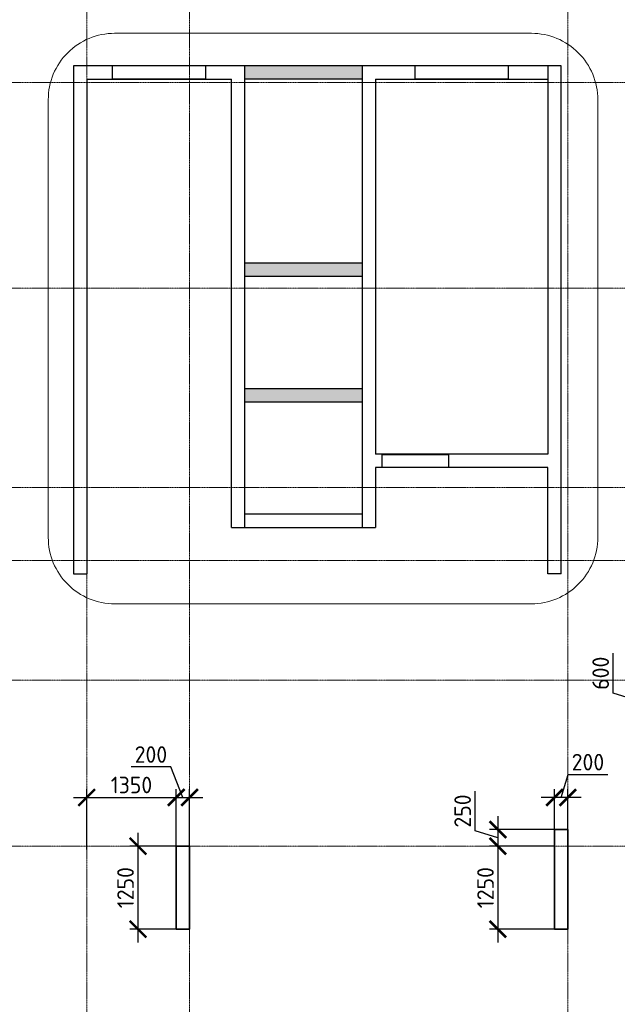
# Model space of a CAD drawing. Header units: millimetres. Extents: x 263826 to 1718326, y -423071 to 70137.
# Tile 105 of 256: x 461148 to 470154, y -178608 to -163781. Entities that reach past the tile are written whole.
import ezdxf

# ---------------------------------------------------------------- set-up
doc = ezdxf.new("R2010")
doc.units = ezdxf.units.MM
doc.linetypes.add('______5', pattern=[1100, 800, -100, 100, -100])
doc.linetypes.add('осевая', pattern=[50.8, 31.75, -6.35, 6.35, -6.35])
doc.layers.add('Колонна_ бетон', color=7, linetype='Continuous', lineweight=50, true_color=0xb4b496)
for name, color, linetype, lineweight in [('Оси', 40, '______5', 18), ('размер', 1, 'Continuous', 25), ('РАЗМЕРЫ', 1, 'Continuous', 9), ('СТЕНЫ', 3, 'Continuous', 30)]:
    doc.layers.add(name, color=color, linetype=linetype, lineweight=lineweight)
doc.styles.add('GOST-2.304_Type-B', font='GOST_Common.ttf')
doc.dimstyles.new('СПДС', dxfattribs={"dimscale": 100, "dimtxt": 2.5, "dimasz": 2.5, "dimexe": 1.25, "dimexo": 0, "dimtad": 1, "dimdec": 0, "dimtxsty": 'GOST-2.304_Type-B', "dimblk": 'ARCHTICK', "dimcen": 2.5, "dimdle": 2, "dimadec": 0, "dimazin": 2, "dimtfac": 0.75, "dimtdec": 0, "dimtmove": 1, "dimatfit": 3, "dimfxl": 1, "dimtolj": 1, "dimarcsym": 1})

# ---------------------------------------------------------------- blocks, each defined once
blk = doc.blocks.new('_ArchTick')
at = {"color": 0, "linetype": 'ByBlock', "const_width": 0.15}
blk.add_lwpolyline([(-0.5, -0.5), (0.5, 0.5)], dxfattribs=at)
blk = doc.blocks.new('*D662')
at = {"layer": 'DEFPOINTS', "color": 0, "lineweight": 0, "transparency": 16777216}
for p in [(463508, -175493), (462158, -176276), (463508, -176276, -360)]:
    blk.add_point(p, dxfattribs=at)
at = {"layer": 'РАЗМЕРЫ', "color": 0, "lineweight": -2, "transparency": 16777216}
for p, q in [((462158, -176276), (462158, -175368)), ((463508, -176276), (463508, -175368)), ((461958, -175493), (463708, -175493))]:
    blk.add_line(p, q, dxfattribs=at)
at = {"layer": 'РАЗМЕРЫ', "color": 0, "lineweight": -2, "transparency": 16777216, "xscale": 250, "yscale": 250, "zscale": 250, "rotation": 180}
blk.add_blockref('_ArchTick', (462158, -175493), dxfattribs=at)
at = {"layer": 'РАЗМЕРЫ', "color": 0, "lineweight": -2, "transparency": 16777216, "xscale": 250, "yscale": 250, "zscale": 250}
blk.add_blockref('_ArchTick', (463508, -175493), dxfattribs=at)
at = {"layer": 'РАЗМЕРЫ', "color": 0, "lineweight": 0, "transparency": 16777216, "insert": (462833, -175305), "char_height": 250, "attachment_point": 5, "style": 'GOST-2.304_Type-B'}
blk.add_mtext('\\A1;1350', dxfattribs=at)
blk = doc.blocks.new('*D663')
at = {"layer": 'DEFPOINTS', "color": 0, "lineweight": 0, "transparency": 16777216}
for p in [(463508, -176226), (462931, -177476), (463508, -177476)]:
    blk.add_point(p, dxfattribs=at)
at = {"layer": 'РАЗМЕРЫ', "color": 0, "lineweight": -2, "transparency": 16777216}
for p, q in [((462931, -176026), (462931, -177676)), ((463508, -176226), (462806, -176226)), ((463508, -177476), (462806, -177476))]:
    blk.add_line(p, q, dxfattribs=at)
at = {"layer": 'РАЗМЕРЫ', "color": 0, "lineweight": -2, "transparency": 16777216, "xscale": 250, "yscale": 250, "zscale": 250}
for p, rotation in [((462931, -176226), 90), ((462931, -177476), 270)]:
    blk.add_blockref('_ArchTick', p, dxfattribs=dict(at, rotation=rotation))
at = {"layer": 'РАЗМЕРЫ', "color": 0, "lineweight": 0, "transparency": 16777216, "insert": (462743, -176851), "char_height": 250, "attachment_point": 5, "rotation": 90, "style": 'GOST-2.304_Type-B'}
blk.add_mtext('\\A1;1250', dxfattribs=at)
blk = doc.blocks.new('*D664')
at = {"layer": 'DEFPOINTS', "color": 0, "lineweight": 0, "transparency": 16777216}
for p in [(463708, -175493), (463508, -176065), (463708, -176276)]:
    blk.add_point(p, dxfattribs=at)
at = {"layer": 'РАЗМЕРЫ', "color": 0, "lineweight": -2, "transparency": 16777216}
for p, q in [((463426, -175033), (462826, -175033)), ((463608, -175493), (463426, -175033)), ((463508, -176065), (463508, -175368)), ((463708, -176276), (463708, -175368)), ((463308, -175493), (463908, -175493))]:
    blk.add_line(p, q, dxfattribs=at)
at = {"layer": 'РАЗМЕРЫ', "color": 0, "lineweight": -2, "transparency": 16777216, "xscale": 250, "yscale": 250, "zscale": 250, "rotation": 180}
blk.add_blockref('_ArchTick', (463508, -175493), dxfattribs=at)
at = {"layer": 'РАЗМЕРЫ', "color": 0, "lineweight": -2, "transparency": 16777216, "xscale": 250, "yscale": 250, "zscale": 250}
blk.add_blockref('_ArchTick', (463708, -175493), dxfattribs=at)
at = {"layer": 'РАЗМЕРЫ', "color": 0, "lineweight": 0, "transparency": 16777216, "insert": (463126, -174846), "char_height": 250, "attachment_point": 5, "style": 'GOST-2.304_Type-B'}
blk.add_mtext('\\A1;200', dxfattribs=at)
blk = doc.blocks.new('*D665')
at = {"layer": 'DEFPOINTS', "color": 0, "lineweight": 0, "transparency": 16777216}
for p in [(469208, -175493), (469208, -176276, -360), (469408, -176276, -360)]:
    blk.add_point(p, dxfattribs=at)
at = {"layer": 'РАЗМЕРЫ', "color": 0, "lineweight": -2, "transparency": 16777216}
for p, q in [((469308, -175493), (469411, -175149)), ((469411, -175149), (470011, -175149)), ((469208, -176276), (469208, -175368)), ((469408, -176276), (469408, -175368)), ((469608, -175493), (469008, -175493))]:
    blk.add_line(p, q, dxfattribs=at)
at = {"layer": 'РАЗМЕРЫ', "color": 0, "lineweight": -2, "transparency": 16777216, "xscale": 250, "yscale": 250, "zscale": 250, "rotation": 180}
blk.add_blockref('_ArchTick', (469208, -175493), dxfattribs=at)
at = {"layer": 'РАЗМЕРЫ', "color": 0, "lineweight": -2, "transparency": 16777216, "xscale": 250, "yscale": 250, "zscale": 250}
blk.add_blockref('_ArchTick', (469408, -175493), dxfattribs=at)
at = {"layer": 'РАЗМЕРЫ', "color": 0, "lineweight": 0, "transparency": 16777216, "insert": (469711, -174961), "char_height": 250, "attachment_point": 5, "style": 'GOST-2.304_Type-B'}
blk.add_mtext('\\A1;200', dxfattribs=at)
blk = doc.blocks.new('*D666')
at = {"layer": 'DEFPOINTS', "color": 0, "lineweight": 0, "transparency": 16777216}
for p in [(469208, -175976, -200), (468354, -176226), (469208, -176226)]:
    blk.add_point(p, dxfattribs=at)
at = {"layer": 'РАЗМЕРЫ', "color": 0, "lineweight": -2, "transparency": 16777216}
for p, q in [((468010, -175997), (468010, -175397)), ((468354, -175776), (468354, -176426)), ((469208, -175976), (468229, -175976)), ((468354, -176101), (468010, -175997)), ((469208, -176226), (468229, -176226))]:
    blk.add_line(p, q, dxfattribs=at)
at = {"layer": 'РАЗМЕРЫ', "color": 0, "lineweight": -2, "transparency": 16777216, "xscale": 250, "yscale": 250, "zscale": 250}
for p, rotation in [((468354, -175976), 90), ((468354, -176226), 270)]:
    blk.add_blockref('_ArchTick', p, dxfattribs=dict(at, rotation=rotation))
at = {"layer": 'РАЗМЕРЫ', "color": 0, "lineweight": 0, "transparency": 16777216, "insert": (467823, -175697), "char_height": 250, "attachment_point": 5, "rotation": 90, "style": 'GOST-2.304_Type-B'}
blk.add_mtext('\\A1;250', dxfattribs=at)
blk = doc.blocks.new('*D667')
at = {"layer": 'DEFPOINTS', "color": 0, "lineweight": 0, "transparency": 16777216}
for p in [(469208, -176226), (468354, -177476), (469208, -177476, -200)]:
    blk.add_point(p, dxfattribs=at)
at = {"layer": 'РАЗМЕРЫ', "color": 0, "lineweight": -2, "transparency": 16777216}
for p, q in [((468354, -176026), (468354, -177676)), ((469208, -176226), (468229, -176226)), ((469208, -177476), (468229, -177476))]:
    blk.add_line(p, q, dxfattribs=at)
at = {"layer": 'РАЗМЕРЫ', "color": 0, "lineweight": -2, "transparency": 16777216, "xscale": 250, "yscale": 250, "zscale": 250}
for p, rotation in [((468354, -176226), 90), ((468354, -177476), 270)]:
    blk.add_blockref('_ArchTick', p, dxfattribs=dict(at, rotation=rotation))
at = {"layer": 'РАЗМЕРЫ', "color": 0, "lineweight": 0, "transparency": 16777216, "insert": (468167, -176851), "char_height": 250, "attachment_point": 5, "rotation": 90, "style": 'GOST-2.304_Type-B'}
blk.add_mtext('\\A1;1250', dxfattribs=at)
blk = doc.blocks.new('*D611')
at = {"layer": 'DEFPOINTS', "color": 0, "lineweight": 0, "transparency": 16777216}
for p in [(470948, -173726, -560), (470435, -174326), (470990, -174326, -200)]:
    blk.add_point(p, dxfattribs=at)
at = {"layer": 'РАЗМЕРЫ', "color": 0, "lineweight": -2, "transparency": 16777216}
for p, q in [((470091, -173922), (470091, -173322)), ((470435, -173526), (470435, -174526)), ((470948, -173726), (470310, -173726)), ((470435, -174026), (470091, -173922)), ((470990, -174326), (470310, -174326))]:
    blk.add_line(p, q, dxfattribs=at)
at = {"layer": 'РАЗМЕРЫ', "color": 0, "lineweight": -2, "transparency": 16777216, "xscale": 250, "yscale": 250, "zscale": 250}
for p, rotation in [((470435, -173726), 90), ((470435, -174326), 270)]:
    blk.add_blockref('_ArchTick', p, dxfattribs=dict(at, rotation=rotation))
at = {"layer": 'РАЗМЕРЫ', "color": 0, "lineweight": 0, "transparency": 16777216, "insert": (469903, -173622), "char_height": 250, "attachment_point": 5, "rotation": 90, "style": 'GOST-2.304_Type-B'}
blk.add_mtext('\\A1;600', dxfattribs=at)
blk = doc.blocks.new('оси2')
at = {"layer": 'Оси', "color": 16, "linetype": 'осевая', "lineweight": 0, "ltscale": 0.5, "transparency": 33554687}
for p, q in [((1003495.5, 5465.4), (1003495.5, -20739.3)), ((1005045.5, 5465.4), (1005045.5, -20739.3)), ((1010745.5, 5465.4), (1010745.5, -20739.3)), ((979200, 1707.1), (1032582.1, 1707.1)), ((979200, -1392.9), (1032582.1, -1392.9)), ((979200, -4392.9), (1032582.1, -4392.9)), ((979200, -5492.9), (1032582.1, -5492.9)), ((979200, -7292.9), (1032582.1, -7292.9)), ((979200, -9792.9), (1032582.1, -9792.9))]:
    blk.add_line(p, q, dxfattribs=at)

msp = doc.modelspace()

# ---------------------------------------------------------------- hatches: boundary and pattern name
at = {"layer": 'размер', "transparency": 33554648}
h = msp.add_hatch(dxfattribs=at)
h.set_pattern_fill('ANGLE', color=1)
h.set_pattern_definition([(0, (-1841.236, -137977.088), (0, 6.985), [5.08, -1.905]), (90, (-1841.236, -137977.088), (-6.985, 4e-16), [5.08, -1.905])])
h.paths.add_polyline_path([(466307.88943, -164474.51962), (465731.78215, -164474.51962, 0.0636254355), (465689.82344, -164674.51962), (466307.88943, -164674.51962)])
h.paths.add_polyline_path([(465731.78215, -164474.51962), (465236.38949, -164474.51962, -0.0586787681), (465258.4448, -164661.80517, -0.0039428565), (465258.34454, -164674.51962), (465689.82344, -164674.51962, -0.0636254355)])
h.paths.add_polyline_path([(465236.38949, -164474.51962), (464538.03957, -164474.51962), (464538.03957, -164674.51962), (465258.34454, -164674.51962, 0.0039428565), (465258.4448, -164661.80517, 0.0586787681)])
h = msp.add_hatch(dxfattribs=at)
h.set_pattern_fill('ANGLE', color=1)
h.set_pattern_definition([(0, (-1841.236, -137976.934), (0, 6.985), [5.08, -1.905]), (90, (-1841.236, -137976.934), (-6.985, 4e-16), [5.08, -1.905])])
h.paths.add_polyline_path([(465956.04502, -167444.36562), (464863.32155, -167444.36562, -0.0730536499), (464881.8863, -167570.74992, -0.0420998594), (464875.67687, -167644.36562), (465952.30181, -167644.36562, -0.0527688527), (465942.56609, -167552.37369, -0.062156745)])
h.paths.add_polyline_path([(466307.88943, -167444.36562), (465956.04502, -167444.36562, 0.062156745), (465942.56609, -167552.37369, 0.0527688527), (465952.30181, -167644.36562), (466307.88943, -167644.36562)])
h.paths.add_polyline_path([(464863.32155, -167444.36562), (464538.03957, -167444.36562), (464538.03957, -167644.36562), (464875.67687, -167644.36562, 0.0420998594), (464881.8863, -167570.74992, 0.0730536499)])
h = msp.add_hatch(dxfattribs=at)
h.set_pattern_fill('ANGLE', color=1)
h.set_pattern_definition([(0, (-1841.236, -137977.955), (0, 6.985), [5.08, -1.905]), (90, (-1841.236, -137977.955), (-6.985, 4e-16), [5.08, -1.905])])
h.paths.add_polyline_path([(466307.88943, -169335.387), (465955.29113, -169335.387, 0.0317132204), (465951.76226, -169390.96828, 0.0839048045), (465976.16893, -169535.387), (466307.88943, -169535.387)])
h.paths.add_polyline_path([(465951.76226, -169390.96828, -0.0317132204), (465955.29113, -169335.387), (464925.64652, -169335.387, -0.0719225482), (464943.64671, -169459.87559, -0.043196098), (464937.11092, -169535.387), (465976.16893, -169535.387, -0.0839048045)])
h.paths.add_polyline_path([(464925.64652, -169335.387), (464538.03957, -169335.387), (464538.03957, -169535.387), (464937.11092, -169535.387, 0.043196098), (464943.64671, -169459.87559, 0.0719225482)])

# ---------------------------------------------------------------- linework, layer by layer
at = {"layer": 'Колонна_ бетон', "color": 180, "linetype": 'Continuous', "lineweight": 35, "transparency": 33554687}
for p, q in [((469407.88943, -175975.56595, -200), (469207.88943, -175975.56595, -200)), ((469207.88943, -177475.56592, -200), (469207.88943, -175975.56595, -200)), ((469407.88943, -175975.56595, -200), (469407.88943, -177475.56592, -200)), ((463707.88943, -176225.56595, -200), (463507.88943, -176225.56595, -200)), ((463507.88943, -176225.56595, -200), (463507.88943, -177475.56592, -200)), ((463707.88943, -176225.56595, -200), (463707.88943, -177475.56592, -200)), ((463507.88943, -177475.56592, -200), (463707.88943, -177475.56592, -200)), ((469407.88943, -177475.56592, -200), (469207.88943, -177475.56592, -200))]:
    msp.add_line(p, q, dxfattribs=at)
at = {"layer": 'РАЗМЕРЫ', "color": 1}
msp.add_lwpolyline([(462579.11883, -163985.47029), (468859.18565, -163985.47029, -0.4142135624), (469859.18565, -164985.47029), (469859.18565, -171575.88306, -0.4142135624), (468859.18565, -172575.88306), (462579.11883, -172575.88306, -0.4142135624), (461579.11883, -171575.88306), (461579.11883, -164985.47029, -0.4142135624)], format="xyb", close=True, dxfattribs=at)
at = {"layer": 'СТЕНЫ', "linetype": 'Continuous', "transparency": 33554687}
for p, q in [((464537.88943, -164475.56589, -200), (464537.88943, -171425.56589, -200)), ((466307.88943, -164475.56589, -200), (466307.88943, -171425.56589, -200)), ((469107.88943, -164475.56589, -200), (469107.88943, -170325.56589, -200)), ((461957.88943, -164725.56589, -200), (461957.88943, -172125.56589, -200)), ((462157.88943, -164675.56589, -200), (462157.88943, -172125.56589, -200)), ((462157.88943, -164675.56589, -200), (464337.88943, -164675.56589, -200)), ((464337.88943, -171425.56589, -200), (464337.88943, -164675.56589, -200)), ((466307.88943, -164675.56589, -200), (464537.88943, -164675.56589, -200)), ((466507.88943, -164675.56589, -200), (469107.88943, -164675.56589, -200)), ((466507.88943, -164675.56589, -200), (466507.88943, -170325.56589, -200)), ((469307.88943, -172125.56589, -200), (469307.88943, -164725.56589, -200)), ((466307.88943, -167445.56589, -200), (464537.88943, -167445.56589, -200)), ((466307.88943, -167645.56589, -200), (464537.88943, -167645.56589, -200)), ((464537.88943, -169335.56589, -200), (466307.88943, -169335.56589, -200)), ((464537.88943, -169535.56589, -200), (466307.88943, -169535.56589, -200)), ((469107.88943, -170325.56589, -200), (466507.88943, -170325.56589, -200)), ((469107.88943, -170525.56589, -200), (466507.88943, -170525.56589, -200)), ((466507.88943, -170525.56589, -200), (466507.88943, -171425.56589, -200)), ((469107.88943, -172125.56589, -200), (469107.88943, -170525.56589, -200)), ((466307.88943, -171225.56589, -200), (464537.88943, -171225.56589, -200)), ((464337.88943, -171425.56589, -200), (466507.88943, -171425.56589, -200)), ((461957.88943, -172125.56589, -200), (462157.88943, -172125.56589, -200)), ((469307.88943, -172125.56589, -200), (469107.88943, -172125.56589, -200))]:
    msp.add_line(p, q, dxfattribs=at)
at = {"layer": 'СТЕНЫ', "linetype": 'Continuous', "transparency": 33554687, "elevation": -200}
msp.add_lwpolyline([(469307.88943, -164725.56589), (469308.02993, -164475.56623), (461958.02993, -164475.56623), (461958.02993, -164725.56589)], dxfattribs=at)
at = {"layer": 'СТЕНЫ', "linetype": 'Continuous', "transparency": 33554687}
for points, elevation in [([(462548.02993, -164472.56623), (463947.76943, -164472.56623), (463947.76943, -164675.56623), (462548.02993, -164675.56623)], -559.99999), ([(462548.02993, -164472.56623), (463947.76943, -164472.56623), (463947.76943, -164675.56623), (462548.02993, -164675.56623)], -559.99999), ([(467108.29043, -164472.56623), (468508.02993, -164472.56623), (468508.02993, -164675.56623), (467108.29043, -164675.56623)], -559.99999), ([(467108.29043, -164472.56623), (468508.02993, -164472.56623), (468508.02993, -164675.56623), (467108.29043, -164675.56623)], -559.99999), ([(466607.89053, -170327.39874), (467607.88943, -170327.39874), (467607.88943, -170525.56589), (466607.89053, -170525.56589)], -200)]:
    msp.add_lwpolyline(points, close=True, dxfattribs=dict(at, elevation=elevation))

# ---------------------------------------------------------------- block references
at = {"layer": 'РАЗМЕРЫ'}
msp.add_blockref('оси2', (-541337.52151, -166432.68432, -1119.99999), dxfattribs=at)

# ---------------------------------------------------------------- dimensions: what is measured, and where the dimension line sits
at = {"layer": 'РАЗМЕРЫ', "color": 146, "lineweight": 0, "true_color": 0x006272}
for base, p1, p2, picture, middle in [((470434.60989, -174325.56589), (470948.10989, -173725.56589, -559.99999), (470990.0549, -174325.56589, -200), '*D611', (469903.35989, -173859.94089)), ((468354.10989, -176225.56589), (469208.03957, -175975.56595, -200), (469208.03957, -176225.56589), '*D666', (467822.85989, -175934.94092)), ((462930.60989, -177475.56627, -559.99999), (463508.03957, -176225.56589, -559.99999), (463508.03957, -177475.56627, -559.99999), '*D663', (462743.10989, -176850.56608, -559.99999)), ((468354.10989, -177475.56592), (469208.03957, -176225.56589), (469208.03957, -177475.56592, -200), '*D667', (468166.60989, -176850.56591))]:
    dim = msp.add_linear_dim(base=base, p1=p1, p2=p2, angle=90, dimstyle='СПДС', override={"dimtofl": 0}, dxfattribs=at)
    dim.commit()
    dim.dimension.update_dxf_attribs({"geometry": picture, "text_midpoint": middle})
dim = msp.add_linear_dim(base=(463708.03957, -175492.7446), p1=(463508.03957, -176064.7446), p2=(463708.03957, -176275.56692), dimstyle='СПДС', override={"dimtofl": 0}, dxfattribs=at)
dim.commit()
dim.dimension.update_dxf_attribs({"geometry": '*D664', "text_midpoint": (463363.10989, -175033.2446), "dimtype": 160})
for base, p1, p2, picture, middle in [((469208.03957, -175492.7446), (469408.03957, -176275.56654, -360), (469208.03957, -176275.56654, -360), '*D665', (469473.66457, -174961.4946)), ((463508.03957, -175492.7446), (462157.89181, -176275.56654), (463508.03957, -176275.56654, -360), '*D662', (462832.96569, -175305.2446))]:
    dim = msp.add_linear_dim(base=base, p1=p1, p2=p2, dimstyle='СПДС', override={"dimtofl": 0}, dxfattribs=at)
    dim.commit()
    dim.dimension.update_dxf_attribs({"geometry": picture, "text_midpoint": middle})

doc.saveas('drawing.dxf')
